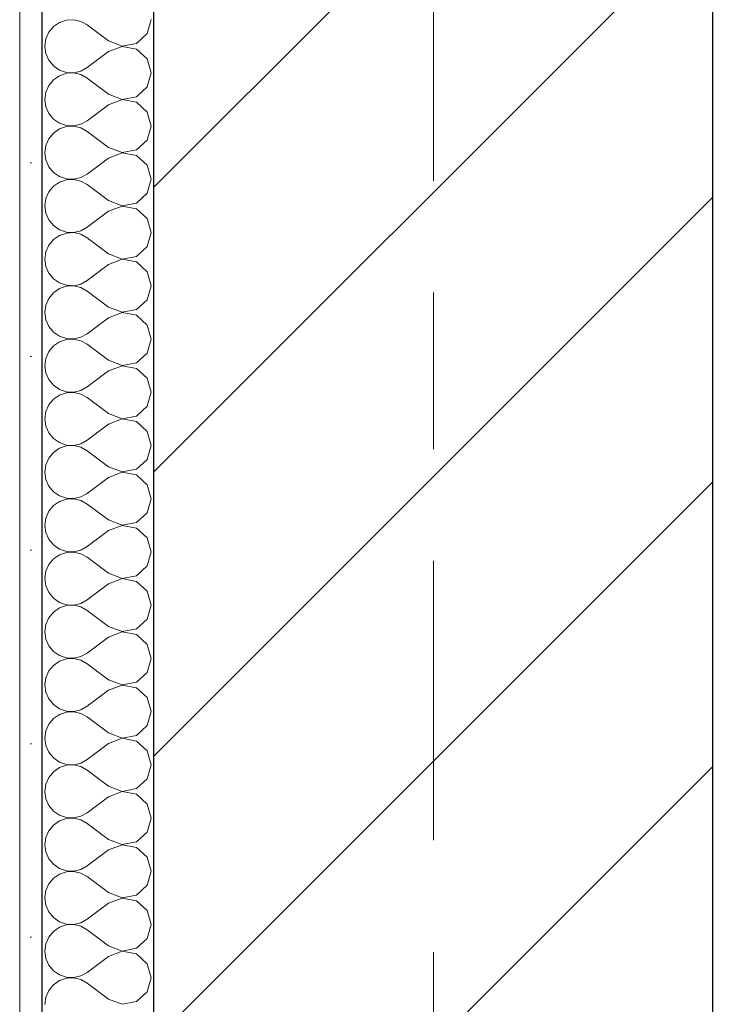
# Model space of a CAD drawing. Header units: millimetres. Extents: x -52968 to 399385, y -141133 to 110561.
# Tile 7 of 146: x 64920 to 65231, y -118286 to -117845. Entities that reach past the tile are written whole.
import ezdxf

# ---------------------------------------------------------------- set-up
doc = ezdxf.new("R2010")
doc.units = ezdxf.units.MM
doc.linetypes.add('SIM-Wegliniec-21.07.2025-Parter$0$Przerywana podwójnie', pattern=[295, 125, -50, 70.00000000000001, -50])
doc.layers.add('_xref', color=250, linetype='Continuous')
for name, color, linetype, lineweight in [('SIM-Wegliniec-21.07.2025-Parter$0$Nowe_A-Balkony_Nr_pióra__89', 250, 'Continuous', 0), ('SIM-Wegliniec-21.07.2025-Parter$0$Nowe_A-Osi_Nr_pióra__20', 250, 'Continuous', 0), ('SIM-Wegliniec-21.07.2025-Parter$0$Nowe_A-Ściany-Wewnętrzne', 250, 'Continuous', 0), ('SIM-Wegliniec-21.07.2025-Parter$0$Nowe_A-Ściany-Wewnętrzne_Nr_pióra__174', 250, 'Continuous', 0), ('SIM-Wegliniec-21.07.2025-Parter$0$Nowe_A-Ściany-Wewnętrzne_Nr_pióra__27', 250, 'Continuous', 0), ('SIM-Wegliniec-21.07.2025-Parter$0$Nowe_A-Ściany-Wewnętrzne_Nr_pióra__47', 250, 'Continuous', 0)]:
    doc.layers.add(name, color=color, linetype=linetype, lineweight=lineweight)

# ---------------------------------------------------------------- blocks, each defined once
blk = doc.blocks.new('SIM-Wegliniec-21.07.2025-Parter')
at = {"layer": 'SIM-Wegliniec-21.07.2025-Parter$0$Nowe_A-Ściany-Wewnętrzne', "linetype": 'Continuous', "lineweight": 0}
h = blk.add_hatch(dxfattribs=at)
h.set_pattern_fill('Tynk', color=256, style=0, pattern_type=2)
h.set_pattern_definition([(0, (0, 0), (0, 86.60254037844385), [0, -50]), (0, (25, 43.30126941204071), (0, 86.60254037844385), [0, -50])])
h.paths.add_polyline_path([(64930.07224493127, -118877.5979270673), (64930.07224493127, -117377.597843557), (64920.07224493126, -117377.597843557), (64920.07224493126, -118877.5979270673)])
h = blk.add_hatch(dxfattribs=at)
h.set_pattern_fill('Bloczki_ceramiczne', color=256, style=0, pattern_type=2)
h.set_pattern_definition([(45, (0, 0), (-63.63960862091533, 63.63960862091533), [])])
h.paths.add_polyline_path([(65230.07224493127, -118877.5979270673), (65230.07224493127, -117377.597843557), (64980.07224493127, -117377.597843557), (64980.07224493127, -118877.5979270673)])
at = {"layer": 'SIM-Wegliniec-21.07.2025-Parter$0$Nowe_A-Balkony_Nr_pióra__89', "linetype": 'Continuous', "lineweight": 13, "flags": 128}
blk.add_lwpolyline([(91030.07224493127, -117167.597843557), (91030.07224493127, -118877.597758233), (64980.07224493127, -118877.597758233), (64980.07224493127, -117167.597843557)], close=True, dxfattribs=at)
at = {"layer": 'SIM-Wegliniec-21.07.2025-Parter$0$Nowe_A-Osi_Nr_pióra__20', "linetype": 'SIM-Wegliniec-21.07.2025-Parter$0$Przerywana podwójnie', "lineweight": 13}
blk.add_line((65105.07224493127, -117792.2965376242), (65105.07224493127, -118792.2965376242), dxfattribs=at)
at = {"layer": 'SIM-Wegliniec-21.07.2025-Parter$0$Nowe_A-Ściany-Wewnętrzne_Nr_pióra__174', "linetype": 'Continuous', "lineweight": 5}
for p, q in [((64944.23659725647, -117845.2861986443), (64940.9558771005, -117845.4453294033)), ((64947.4359329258, -117846.0296356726), (64944.23659725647, -117845.2861986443)), ((64977.10380217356, -117851.4967989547), (64978.88176874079, -117845.238095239)), ((64935.1364243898, -117848.3550557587), (64933.04068768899, -117850.884153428)), ((64937.84351165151, -117846.4949143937), (64935.1364243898, -117848.3550557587)), ((64940.9558771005, -117845.4453294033), (64937.84351165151, -117846.4949143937)), ((64950.31034016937, -117847.6190476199), (64947.4359329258, -117846.0296356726)), ((64959.83414969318, -117854.7619047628), (64950.31034016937, -117847.6190476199)), ((64931.71583591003, -117853.8896841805), (64931.26272112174, -117857.1428571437)), ((64933.04068768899, -117850.884153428), (64931.71583591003, -117853.8896841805)), ((64972.30097821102, -117855.886037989), (64977.10380217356, -117851.4967989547)), ((64931.26272112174, -117857.1428571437), (64931.71583591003, -117860.396030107)), ((64959.83414969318, -117854.7619047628), (64965.90789260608, -117857.0947537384)), ((64965.90789260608, -117857.1909605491), (64959.83414969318, -117859.5238095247)), ((64965.90789260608, -117857.0947537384), (64972.30097821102, -117855.886037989)), ((64972.30097821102, -117858.3996762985), (64965.90789260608, -117857.1909605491)), ((64977.10380217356, -117862.7889153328), (64972.30097821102, -117858.3996762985)), ((64931.71583591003, -117860.396030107), (64933.04068768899, -117863.4015608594)), ((64959.83414969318, -117859.5238095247), (64950.31034016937, -117866.6666666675)), ((64978.88176874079, -117869.0476190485), (64977.10380217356, -117862.7889153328)), ((64933.04068768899, -117863.4015608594), (64935.1364243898, -117865.9306585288)), ((64935.1364243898, -117865.9306585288), (64937.84351165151, -117867.7907998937)), ((64947.4359329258, -117868.2560786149), (64950.31034016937, -117866.6666666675)), ((64937.84351165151, -117870.3044382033), (64935.1364243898, -117872.1645795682)), ((64937.84351165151, -117867.7907998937), (64940.9558771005, -117868.8403848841)), ((64940.9558771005, -117869.2548532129), (64937.84351165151, -117870.3044382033)), ((64940.9558771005, -117868.8403848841), (64944.23659725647, -117868.9995156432)), ((64944.23659725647, -117869.0957224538), (64940.9558771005, -117869.2548532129)), ((64944.23659725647, -117868.9995156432), (64947.4359329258, -117868.2560786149)), ((64947.4359329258, -117869.8391594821), (64944.23659725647, -117869.0957224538)), ((64950.31034016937, -117871.4285714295), (64947.4359329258, -117869.8391594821)), ((64959.83414969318, -117878.5714285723), (64950.31034016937, -117871.4285714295)), ((64977.10380217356, -117875.3063227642), (64978.88176874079, -117869.0476190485)), ((64933.04068768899, -117874.6936772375), (64931.71583591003, -117877.69920799)), ((64935.1364243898, -117872.1645795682), (64933.04068768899, -117874.6936772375)), ((64972.30097821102, -117879.6955617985), (64977.10380217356, -117875.3063227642)), ((64931.71583591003, -117877.69920799), (64931.26272112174, -117880.9523809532)), ((64959.83414969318, -117878.5714285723), (64965.90789260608, -117880.9042775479)), ((64965.90789260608, -117880.9042775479), (64972.30097821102, -117879.6955617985)), ((64931.26272112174, -117880.9523809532), (64931.71583591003, -117884.2055539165)), ((64931.71583591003, -117884.2055539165), (64933.04068768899, -117887.2110846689)), ((64959.83414969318, -117883.3333333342), (64950.31034016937, -117890.4761904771)), ((64965.90789260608, -117881.0004843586), (64959.83414969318, -117883.3333333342)), ((64972.30097821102, -117882.209200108), (64965.90789260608, -117881.0004843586)), ((64977.10380217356, -117886.5984391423), (64972.30097821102, -117882.209200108)), ((64933.04068768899, -117887.2110846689), (64935.1364243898, -117889.7401823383)), ((64978.88176874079, -117892.857142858), (64977.10380217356, -117886.5984391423)), ((64935.1364243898, -117889.7401823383), (64937.84351165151, -117891.6003237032)), ((64937.84351165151, -117891.6003237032), (64940.9558771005, -117892.6499086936)), ((64940.9558771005, -117893.0643770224), (64937.84351165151, -117894.1139620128)), ((64940.9558771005, -117892.6499086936), (64944.23659725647, -117892.8090394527)), ((64944.23659725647, -117892.9052462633), (64940.9558771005, -117893.0643770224)), ((64944.23659725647, -117892.8090394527), (64947.4359329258, -117892.0656024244)), ((64947.4359329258, -117893.6486832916), (64944.23659725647, -117892.9052462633)), ((64947.4359329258, -117892.0656024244), (64950.31034016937, -117890.4761904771)), ((64950.31034016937, -117895.238095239), (64947.4359329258, -117893.6486832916)), ((64977.10380217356, -117899.1158465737), (64978.88176874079, -117892.857142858)), ((64935.1364243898, -117895.9741033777), (64933.04068768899, -117898.5032010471)), ((64937.84351165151, -117894.1139620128), (64935.1364243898, -117895.9741033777)), ((64959.83414969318, -117902.3809523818), (64950.31034016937, -117895.238095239)), ((64931.71583591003, -117901.5087317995), (64931.26272112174, -117904.7619047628)), ((64933.04068768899, -117898.5032010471), (64931.71583591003, -117901.5087317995)), ((64959.83414969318, -117902.3809523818), (64965.90789260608, -117904.7138013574)), ((64972.30097821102, -117903.505085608), (64977.10380217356, -117899.1158465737)), ((64931.26272112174, -117904.7619047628), (64931.71583591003, -117908.015077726)), ((64965.90789260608, -117904.8100081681), (64959.83414969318, -117907.1428571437)), ((64965.90789260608, -117904.7138013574), (64972.30097821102, -117903.505085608)), ((64972.30097821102, -117906.0187239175), (64965.90789260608, -117904.8100081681)), ((64977.10380217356, -117910.4079629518), (64972.30097821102, -117906.0187239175)), ((64931.71583591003, -117908.015077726), (64933.04068768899, -117911.0206084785)), ((64933.04068768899, -117911.0206084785), (64935.1364243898, -117913.5497061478)), ((64959.83414969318, -117907.1428571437), (64950.31034016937, -117914.2857142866)), ((64978.88176874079, -117916.6666666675), (64977.10380217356, -117910.4079629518)), ((64935.1364243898, -117913.5497061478), (64937.84351165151, -117915.4098475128)), ((64937.84351165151, -117915.4098475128), (64940.9558771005, -117916.4594325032)), ((64947.4359329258, -117915.8751262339), (64950.31034016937, -117914.2857142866)), ((64935.1364243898, -117919.7836271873), (64933.04068768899, -117922.3127248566)), ((64937.84351165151, -117917.9234858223), (64935.1364243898, -117919.7836271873)), ((64940.9558771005, -117916.8739008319), (64937.84351165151, -117917.9234858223)), ((64940.9558771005, -117916.4594325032), (64944.23659725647, -117916.6185632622)), ((64944.23659725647, -117916.7147700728), (64940.9558771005, -117916.8739008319)), ((64944.23659725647, -117916.6185632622), (64947.4359329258, -117915.8751262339)), ((64947.4359329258, -117917.4582071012), (64944.23659725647, -117916.7147700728)), ((64950.31034016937, -117919.0476190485), (64947.4359329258, -117917.4582071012)), ((64959.83414969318, -117926.1904761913), (64950.31034016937, -117919.0476190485)), ((64977.10380217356, -117922.9253703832), (64978.88176874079, -117916.6666666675)), ((64933.04068768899, -117922.3127248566), (64931.71583591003, -117925.318255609)), ((64972.30097821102, -117927.3146094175), (64977.10380217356, -117922.9253703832)), ((64931.71583591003, -117925.318255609), (64931.26272112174, -117928.5714285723)), ((64931.26272112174, -117928.5714285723), (64931.71583591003, -117931.8246015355)), ((64959.83414969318, -117926.1904761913), (64965.90789260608, -117928.523325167)), ((64965.90789260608, -117928.6195319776), (64959.83414969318, -117930.9523809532)), ((64965.90789260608, -117928.523325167), (64972.30097821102, -117927.3146094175)), ((64972.30097821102, -117929.828247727), (64965.90789260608, -117928.6195319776)), ((64931.71583591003, -117931.8246015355), (64933.04068768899, -117934.830132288)), ((64959.83414969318, -117930.9523809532), (64950.31034016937, -117938.0952380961)), ((64977.10380217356, -117934.2174867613), (64972.30097821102, -117929.828247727)), ((64933.04068768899, -117934.830132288), (64935.1364243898, -117937.3592299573)), ((64935.1364243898, -117937.3592299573), (64937.84351165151, -117939.2193713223)), ((64978.88176874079, -117940.476190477), (64977.10380217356, -117934.2174867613)), ((64937.84351165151, -117941.7330096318), (64935.1364243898, -117943.5931509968)), ((64937.84351165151, -117939.2193713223), (64940.9558771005, -117940.2689563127)), ((64940.9558771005, -117940.6834246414), (64937.84351165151, -117941.7330096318)), ((64940.9558771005, -117940.2689563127), (64944.23659725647, -117940.4280870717)), ((64944.23659725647, -117940.5242938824), (64940.9558771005, -117940.6834246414)), ((64944.23659725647, -117940.4280870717), (64947.4359329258, -117939.6846500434)), ((64947.4359329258, -117941.2677309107), (64944.23659725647, -117940.5242938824)), ((64947.4359329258, -117939.6846500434), (64950.31034016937, -117938.0952380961)), ((64950.31034016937, -117942.857142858), (64947.4359329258, -117941.2677309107)), ((64977.10380217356, -117946.7348941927), (64978.88176874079, -117940.476190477)), ((64933.04068768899, -117946.1222486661), (64931.71583591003, -117949.1277794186)), ((64935.1364243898, -117943.5931509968), (64933.04068768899, -117946.1222486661)), ((64959.83414969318, -117950.0000000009), (64950.31034016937, -117942.857142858)), ((64931.71583591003, -117949.1277794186), (64931.26272112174, -117952.3809523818)), ((64959.83414969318, -117950.0000000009), (64965.90789260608, -117952.3328489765)), ((64972.30097821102, -117951.124133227), (64977.10380217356, -117946.7348941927)), ((64931.26272112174, -117952.3809523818), (64931.71583591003, -117955.634125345)), ((64959.83414969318, -117954.7619047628), (64950.31034016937, -117961.9047619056)), ((64965.90789260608, -117952.4290557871), (64959.83414969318, -117954.7619047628)), ((64965.90789260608, -117952.3328489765), (64972.30097821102, -117951.124133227)), ((64972.30097821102, -117953.6377715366), (64965.90789260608, -117952.4290557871)), ((64977.10380217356, -117958.0270105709), (64972.30097821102, -117953.6377715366)), ((64931.71583591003, -117955.634125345), (64933.04068768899, -117958.6396560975)), ((64933.04068768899, -117958.6396560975), (64935.1364243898, -117961.1687537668)), ((64978.88176874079, -117964.2857142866), (64977.10380217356, -117958.0270105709)), ((64935.1364243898, -117961.1687537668), (64937.84351165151, -117963.0288951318)), ((64937.84351165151, -117963.0288951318), (64940.9558771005, -117964.0784801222)), ((64940.9558771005, -117964.0784801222), (64944.23659725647, -117964.2376108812)), ((64944.23659725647, -117964.2376108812), (64947.4359329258, -117963.4941738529)), ((64947.4359329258, -117963.4941738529), (64950.31034016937, -117961.9047619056)), ((64935.1364243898, -117967.4026748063), (64933.04068768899, -117969.9317724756)), ((64937.84351165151, -117965.5425334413), (64935.1364243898, -117967.4026748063)), ((64940.9558771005, -117964.4929484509), (64937.84351165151, -117965.5425334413)), ((64944.23659725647, -117964.3338176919), (64940.9558771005, -117964.4929484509)), ((64947.4359329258, -117965.0772547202), (64944.23659725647, -117964.3338176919)), ((64950.31034016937, -117966.6666666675), (64947.4359329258, -117965.0772547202)), ((64959.83414969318, -117973.8095238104), (64950.31034016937, -117966.6666666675)), ((64977.10380217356, -117970.5444180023), (64978.88176874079, -117964.2857142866)), ((64931.71583591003, -117972.9373032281), (64931.26272112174, -117976.1904761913)), ((64933.04068768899, -117969.9317724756), (64931.71583591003, -117972.9373032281)), ((64972.30097821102, -117974.9336570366), (64977.10380217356, -117970.5444180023)), ((64931.26272112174, -117976.1904761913), (64931.71583591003, -117979.4436491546)), ((64959.83414969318, -117973.8095238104), (64965.90789260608, -117976.142372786)), ((64965.90789260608, -117976.2385795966), (64959.83414969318, -117978.5714285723)), ((64965.90789260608, -117976.142372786), (64972.30097821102, -117974.9336570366)), ((64972.30097821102, -117977.4472953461), (64965.90789260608, -117976.2385795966)), ((64977.10380217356, -117981.8365343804), (64972.30097821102, -117977.4472953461)), ((64931.71583591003, -117979.4436491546), (64933.04068768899, -117982.449179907)), ((64959.83414969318, -117978.5714285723), (64950.31034016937, -117985.7142857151)), ((64978.88176874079, -117988.0952380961), (64977.10380217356, -117981.8365343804)), ((64933.04068768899, -117982.449179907), (64935.1364243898, -117984.9782775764)), ((64935.1364243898, -117984.9782775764), (64937.84351165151, -117986.8384189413)), ((64947.4359329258, -117987.3036976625), (64950.31034016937, -117985.7142857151)), ((64937.84351165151, -117989.3520572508), (64935.1364243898, -117991.2121986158)), ((64937.84351165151, -117986.8384189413), (64940.9558771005, -117987.8880039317)), ((64940.9558771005, -117988.3024722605), (64937.84351165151, -117989.3520572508)), ((64940.9558771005, -117987.8880039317), (64944.23659725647, -117988.0471346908)), ((64944.23659725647, -117988.1433415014), (64940.9558771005, -117988.3024722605)), ((64944.23659725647, -117988.0471346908), (64947.4359329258, -117987.3036976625)), ((64947.4359329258, -117988.8867785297), (64944.23659725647, -117988.1433415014)), ((64950.31034016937, -117990.476190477), (64947.4359329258, -117988.8867785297)), ((64959.83414969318, -117997.6190476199), (64950.31034016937, -117990.476190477)), ((64977.10380217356, -117994.3539418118), (64978.88176874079, -117988.0952380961)), ((64933.04068768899, -117993.7412962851), (64931.71583591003, -117996.7468270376)), ((64935.1364243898, -117991.2121986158), (64933.04068768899, -117993.7412962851)), ((64972.30097821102, -117998.7431808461), (64977.10380217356, -117994.3539418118)), ((64931.71583591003, -117996.7468270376), (64931.26272112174, -118000.0000000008)), ((64959.83414969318, -117997.6190476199), (64965.90789260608, -117999.9518965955)), ((64965.90789260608, -117999.9518965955), (64972.30097821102, -117998.7431808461)), ((64931.26272112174, -118000.0000000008), (64931.71583591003, -118003.2531729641)), ((64931.71583591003, -118003.2531729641), (64933.04068768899, -118006.2587037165)), ((64959.83414969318, -118002.3809523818), (64950.31034016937, -118009.5238095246)), ((64965.90789260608, -118000.0481034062), (64959.83414969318, -118002.3809523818)), ((64972.30097821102, -118001.2568191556), (64965.90789260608, -118000.0481034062)), ((64977.10380217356, -118005.6460581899), (64972.30097821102, -118001.2568191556)), ((64933.04068768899, -118006.2587037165), (64935.1364243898, -118008.7878013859)), ((64978.88176874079, -118011.9047619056), (64977.10380217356, -118005.6460581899)), ((64935.1364243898, -118008.7878013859), (64937.84351165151, -118010.6479427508)), ((64937.84351165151, -118010.6479427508), (64940.9558771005, -118011.6975277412)), ((64940.9558771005, -118012.11199607), (64937.84351165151, -118013.1615810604)), ((64940.9558771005, -118011.6975277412), (64944.23659725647, -118011.8566585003)), ((64944.23659725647, -118011.9528653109), (64940.9558771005, -118012.11199607)), ((64944.23659725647, -118011.8566585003), (64947.4359329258, -118011.113221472)), ((64947.4359329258, -118012.6963023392), (64944.23659725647, -118011.9528653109)), ((64947.4359329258, -118011.113221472), (64950.31034016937, -118009.5238095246)), ((64950.31034016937, -118014.2857142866), (64947.4359329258, -118012.6963023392)), ((64977.10380217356, -118018.1634656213), (64978.88176874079, -118011.9047619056)), ((64935.1364243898, -118015.0217224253), (64933.04068768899, -118017.5508200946)), ((64937.84351165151, -118013.1615810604), (64935.1364243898, -118015.0217224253)), ((64959.83414969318, -118021.4285714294), (64950.31034016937, -118014.2857142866)), ((64931.71583591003, -118020.5563508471), (64931.26272112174, -118023.8095238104)), ((64933.04068768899, -118017.5508200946), (64931.71583591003, -118020.5563508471)), ((64959.83414969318, -118021.4285714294), (64965.90789260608, -118023.761420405)), ((64972.30097821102, -118022.5527046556), (64977.10380217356, -118018.1634656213)), ((64931.26272112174, -118023.8095238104), (64931.71583591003, -118027.0626967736)), ((64965.90789260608, -118023.8576272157), (64959.83414969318, -118026.1904761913)), ((64965.90789260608, -118023.761420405), (64972.30097821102, -118022.5527046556)), ((64972.30097821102, -118025.0663429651), (64965.90789260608, -118023.8576272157)), ((64977.10380217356, -118029.4555819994), (64972.30097821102, -118025.0663429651)), ((64931.71583591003, -118027.0626967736), (64933.04068768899, -118030.0682275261)), ((64933.04068768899, -118030.0682275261), (64935.1364243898, -118032.5973251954)), ((64959.83414969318, -118026.1904761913), (64950.31034016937, -118033.3333333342)), ((64978.88176874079, -118035.7142857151), (64977.10380217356, -118029.4555819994)), ((64935.1364243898, -118032.5973251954), (64937.84351165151, -118034.4574665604)), ((64937.84351165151, -118034.4574665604), (64940.9558771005, -118035.5070515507)), ((64947.4359329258, -118034.9227452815), (64950.31034016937, -118033.3333333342)), ((64935.1364243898, -118038.8312462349), (64933.04068768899, -118041.3603439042)), ((64937.84351165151, -118036.9711048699), (64935.1364243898, -118038.8312462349)), ((64940.9558771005, -118035.9215198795), (64937.84351165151, -118036.9711048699)), ((64940.9558771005, -118035.5070515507), (64944.23659725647, -118035.6661823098)), ((64944.23659725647, -118035.7623891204), (64940.9558771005, -118035.9215198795)), ((64944.23659725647, -118035.6661823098), (64947.4359329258, -118034.9227452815)), ((64947.4359329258, -118036.5058261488), (64944.23659725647, -118035.7623891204)), ((64950.31034016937, -118038.0952380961), (64947.4359329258, -118036.5058261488)), ((64959.83414969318, -118045.2380952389), (64950.31034016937, -118038.0952380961)), ((64977.10380217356, -118041.9729894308), (64978.88176874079, -118035.7142857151)), ((64933.04068768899, -118041.3603439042), (64931.71583591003, -118044.3658746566)), ((64972.30097821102, -118046.3622284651), (64977.10380217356, -118041.9729894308)), ((64931.71583591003, -118044.3658746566), (64931.26272112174, -118047.6190476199)), ((64931.26272112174, -118047.6190476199), (64931.71583591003, -118050.8722205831)), ((64959.83414969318, -118045.2380952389), (64965.90789260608, -118047.5709442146)), ((64965.90789260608, -118047.6671510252), (64959.83414969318, -118050.0000000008)), ((64965.90789260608, -118047.5709442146), (64972.30097821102, -118046.3622284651)), ((64972.30097821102, -118048.8758667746), (64965.90789260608, -118047.6671510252)), ((64931.71583591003, -118050.8722205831), (64933.04068768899, -118053.8777513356)), ((64959.83414969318, -118050.0000000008), (64950.31034016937, -118057.1428571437)), ((64977.10380217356, -118053.2651058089), (64972.30097821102, -118048.8758667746)), ((64933.04068768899, -118053.8777513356), (64935.1364243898, -118056.4068490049)), ((64935.1364243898, -118056.4068490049), (64937.84351165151, -118058.2669903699)), ((64978.88176874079, -118059.5238095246), (64977.10380217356, -118053.2651058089)), ((64937.84351165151, -118060.7806286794), (64935.1364243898, -118062.6407700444)), ((64937.84351165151, -118058.2669903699), (64940.9558771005, -118059.3165753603)), ((64940.9558771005, -118059.731043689), (64937.84351165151, -118060.7806286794)), ((64940.9558771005, -118059.3165753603), (64944.23659725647, -118059.4757061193)), ((64944.23659725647, -118059.57191293), (64940.9558771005, -118059.731043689)), ((64944.23659725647, -118059.4757061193), (64947.4359329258, -118058.732269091)), ((64947.4359329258, -118060.3153499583), (64944.23659725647, -118059.57191293)), ((64947.4359329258, -118058.732269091), (64950.31034016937, -118057.1428571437)), ((64950.31034016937, -118061.9047619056), (64947.4359329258, -118060.3153499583)), ((64977.10380217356, -118065.7825132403), (64978.88176874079, -118059.5238095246)), ((64933.04068768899, -118065.1698677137), (64931.71583591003, -118068.1753984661)), ((64935.1364243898, -118062.6407700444), (64933.04068768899, -118065.1698677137)), ((64959.83414969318, -118069.0476190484), (64950.31034016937, -118061.9047619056)), ((64931.71583591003, -118068.1753984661), (64931.26272112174, -118071.4285714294)), ((64959.83414969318, -118069.0476190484), (64965.90789260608, -118071.3804680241)), ((64972.30097821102, -118070.1717522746), (64977.10380217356, -118065.7825132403)), ((64931.26272112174, -118071.4285714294), (64931.71583591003, -118074.6817443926)), ((64959.83414969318, -118073.8095238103), (64950.31034016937, -118080.9523809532)), ((64965.90789260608, -118071.4766748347), (64959.83414969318, -118073.8095238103)), ((64965.90789260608, -118071.3804680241), (64972.30097821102, -118070.1717522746)), ((64972.30097821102, -118072.6853905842), (64965.90789260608, -118071.4766748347)), ((64977.10380217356, -118077.0746296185), (64972.30097821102, -118072.6853905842)), ((64931.71583591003, -118074.6817443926), (64933.04068768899, -118077.6872751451)), ((64933.04068768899, -118077.6872751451), (64935.1364243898, -118080.2163728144)), ((64978.88176874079, -118083.3333333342), (64977.10380217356, -118077.0746296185)), ((64935.1364243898, -118080.2163728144), (64937.84351165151, -118082.0765141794)), ((64937.84351165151, -118082.0765141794), (64940.9558771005, -118083.1260991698)), ((64940.9558771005, -118083.1260991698), (64944.23659725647, -118083.2852299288)), ((64944.23659725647, -118083.2852299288), (64947.4359329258, -118082.5417929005)), ((64947.4359329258, -118082.5417929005), (64950.31034016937, -118080.9523809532)), ((64935.1364243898, -118086.4502938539), (64933.04068768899, -118088.9793915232)), ((64937.84351165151, -118084.5901524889), (64935.1364243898, -118086.4502938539)), ((64940.9558771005, -118083.5405674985), (64937.84351165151, -118084.5901524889)), ((64944.23659725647, -118083.3814367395), (64940.9558771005, -118083.5405674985)), ((64947.4359329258, -118084.1248737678), (64944.23659725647, -118083.3814367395)), ((64950.31034016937, -118085.7142857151), (64947.4359329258, -118084.1248737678)), ((64959.83414969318, -118092.857142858), (64950.31034016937, -118085.7142857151)), ((64977.10380217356, -118089.5920370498), (64978.88176874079, -118083.3333333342)), ((64933.04068768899, -118088.9793915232), (64931.71583591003, -118091.9849222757)), ((64972.30097821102, -118093.9812760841), (64977.10380217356, -118089.5920370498)), ((64931.71583591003, -118091.9849222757), (64931.26272112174, -118095.2380952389)), ((64931.26272112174, -118095.2380952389), (64931.71583591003, -118098.4912682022)), ((64959.83414969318, -118092.857142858), (64965.90789260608, -118095.1899918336)), ((64965.90789260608, -118095.2861986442), (64959.83414969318, -118097.6190476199)), ((64965.90789260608, -118095.1899918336), (64972.30097821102, -118093.9812760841)), ((64972.30097821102, -118096.4949143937), (64965.90789260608, -118095.2861986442)), ((64931.71583591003, -118098.4912682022), (64933.04068768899, -118101.4967989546)), ((64959.83414969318, -118097.6190476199), (64950.31034016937, -118104.7619047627)), ((64977.10380217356, -118100.884153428), (64972.30097821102, -118096.4949143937)), ((64933.04068768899, -118101.4967989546), (64935.1364243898, -118104.0258966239)), ((64935.1364243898, -118104.0258966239), (64937.84351165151, -118105.8860379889)), ((64947.4359329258, -118106.35131671), (64950.31034016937, -118104.7619047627)), ((64978.88176874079, -118107.1428571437), (64977.10380217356, -118100.884153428)), ((64937.84351165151, -118108.3996762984), (64935.1364243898, -118110.2598176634)), ((64937.84351165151, -118105.8860379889), (64940.9558771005, -118106.9356229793)), ((64940.9558771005, -118107.350091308), (64937.84351165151, -118108.3996762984)), ((64940.9558771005, -118106.9356229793), (64944.23659725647, -118107.0947537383)), ((64944.23659725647, -118107.190960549), (64940.9558771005, -118107.350091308)), ((64944.23659725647, -118107.0947537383), (64947.4359329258, -118106.35131671)), ((64947.4359329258, -118107.9343975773), (64944.23659725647, -118107.190960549)), ((64950.31034016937, -118109.5238095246), (64947.4359329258, -118107.9343975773)), ((64959.83414969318, -118116.6666666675), (64950.31034016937, -118109.5238095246)), ((64977.10380217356, -118113.4015608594), (64978.88176874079, -118107.1428571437)), ((64933.04068768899, -118112.7889153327), (64931.71583591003, -118115.7944460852)), ((64935.1364243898, -118110.2598176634), (64933.04068768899, -118112.7889153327)), ((64972.30097821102, -118117.7907998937), (64977.10380217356, -118113.4015608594)), ((64931.71583591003, -118115.7944460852), (64931.26272112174, -118119.0476190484)), ((64959.83414969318, -118116.6666666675), (64965.90789260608, -118118.9995156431)), ((64965.90789260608, -118118.9995156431), (64972.30097821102, -118117.7907998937)), ((64931.26272112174, -118119.0476190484), (64931.71583591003, -118122.3007920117)), ((64931.71583591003, -118122.3007920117), (64933.04068768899, -118125.3063227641)), ((64959.83414969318, -118121.4285714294), (64950.31034016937, -118128.5714285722)), ((64965.90789260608, -118119.0957224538), (64959.83414969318, -118121.4285714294)), ((64972.30097821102, -118120.3044382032), (64965.90789260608, -118119.0957224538)), ((64977.10380217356, -118124.6936772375), (64972.30097821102, -118120.3044382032)), ((64933.04068768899, -118125.3063227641), (64935.1364243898, -118127.8354204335)), ((64978.88176874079, -118130.9523809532), (64977.10380217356, -118124.6936772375)), ((64935.1364243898, -118127.8354204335), (64937.84351165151, -118129.6955617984)), ((64937.84351165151, -118129.6955617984), (64940.9558771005, -118130.7451467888)), ((64940.9558771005, -118131.1596151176), (64937.84351165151, -118132.209200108)), ((64940.9558771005, -118130.7451467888), (64944.23659725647, -118130.9042775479)), ((64944.23659725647, -118131.0004843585), (64940.9558771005, -118131.1596151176)), ((64944.23659725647, -118130.9042775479), (64947.4359329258, -118130.1608405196)), ((64947.4359329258, -118131.7439213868), (64944.23659725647, -118131.0004843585)), ((64947.4359329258, -118130.1608405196), (64950.31034016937, -118128.5714285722)), ((64977.10380217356, -118137.2110846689), (64978.88176874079, -118130.9523809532)), ((64935.1364243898, -118134.0693414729), (64933.04068768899, -118136.5984391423)), ((64937.84351165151, -118132.209200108), (64935.1364243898, -118134.0693414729)), ((64950.31034016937, -118133.3333333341), (64947.4359329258, -118131.7439213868)), ((64959.83414969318, -118140.476190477), (64950.31034016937, -118133.3333333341)), ((64931.71583591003, -118139.6039698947), (64931.26272112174, -118142.8571428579)), ((64933.04068768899, -118136.5984391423), (64931.71583591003, -118139.6039698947)), ((64972.30097821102, -118141.6003237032), (64977.10380217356, -118137.2110846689)), ((64931.26272112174, -118142.8571428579), (64931.71583591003, -118146.1103158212)), ((64959.83414969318, -118140.476190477), (64965.90789260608, -118142.8090394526)), ((64965.90789260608, -118142.9052462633), (64959.83414969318, -118145.2380952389)), ((64965.90789260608, -118142.8090394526), (64972.30097821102, -118141.6003237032)), ((64972.30097821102, -118144.1139620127), (64965.90789260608, -118142.9052462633)), ((64977.10380217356, -118148.503201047), (64972.30097821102, -118144.1139620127)), ((64931.71583591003, -118146.1103158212), (64933.04068768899, -118149.1158465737)), ((64933.04068768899, -118149.1158465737), (64935.1364243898, -118151.644944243)), ((64959.83414969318, -118145.2380952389), (64950.31034016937, -118152.3809523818)), ((64978.88176874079, -118154.7619047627), (64977.10380217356, -118148.503201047)), ((64935.1364243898, -118151.644944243), (64937.84351165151, -118153.5050856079)), ((64937.84351165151, -118153.5050856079), (64940.9558771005, -118154.5546705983)), ((64947.4359329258, -118153.9703643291), (64950.31034016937, -118152.3809523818)), ((64935.1364243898, -118157.8788652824), (64933.04068768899, -118160.4079629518)), ((64937.84351165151, -118156.0187239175), (64935.1364243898, -118157.8788652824)), ((64940.9558771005, -118154.9691389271), (64937.84351165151, -118156.0187239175)), ((64940.9558771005, -118154.5546705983), (64944.23659725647, -118154.7138013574)), ((64944.23659725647, -118154.810008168), (64940.9558771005, -118154.9691389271)), ((64944.23659725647, -118154.7138013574), (64947.4359329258, -118153.9703643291)), ((64947.4359329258, -118155.5534451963), (64944.23659725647, -118154.810008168)), ((64950.31034016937, -118157.1428571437), (64947.4359329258, -118155.5534451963)), ((64959.83414969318, -118164.2857142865), (64950.31034016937, -118157.1428571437)), ((64977.10380217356, -118161.0206084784), (64978.88176874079, -118154.7619047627)), ((64933.04068768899, -118160.4079629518), (64931.71583591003, -118163.4134937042)), ((64972.30097821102, -118165.4098475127), (64977.10380217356, -118161.0206084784)), ((64931.71583591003, -118163.4134937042), (64931.26272112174, -118166.6666666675)), ((64931.26272112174, -118166.6666666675), (64931.71583591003, -118169.9198396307)), ((64959.83414969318, -118164.2857142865), (64965.90789260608, -118166.6185632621)), ((64965.90789260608, -118166.7147700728), (64959.83414969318, -118169.0476190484)), ((64965.90789260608, -118166.6185632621), (64972.30097821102, -118165.4098475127)), ((64972.30097821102, -118167.9234858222), (64965.90789260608, -118166.7147700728)), ((64931.71583591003, -118169.9198396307), (64933.04068768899, -118172.9253703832)), ((64959.83414969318, -118169.0476190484), (64950.31034016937, -118176.1904761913)), ((64977.10380217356, -118172.3127248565), (64972.30097821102, -118167.9234858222)), ((64933.04068768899, -118172.9253703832), (64935.1364243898, -118175.4544680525)), ((64935.1364243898, -118175.4544680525), (64937.84351165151, -118177.3146094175)), ((64978.88176874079, -118178.5714285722), (64977.10380217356, -118172.3127248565)), ((64937.84351165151, -118179.828247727), (64935.1364243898, -118181.688389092)), ((64937.84351165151, -118177.3146094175), (64940.9558771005, -118178.3641944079)), ((64940.9558771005, -118178.7786627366), (64937.84351165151, -118179.828247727)), ((64940.9558771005, -118178.3641944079), (64944.23659725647, -118178.5233251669)), ((64944.23659725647, -118178.6195319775), (64940.9558771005, -118178.7786627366)), ((64944.23659725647, -118178.5233251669), (64947.4359329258, -118177.7798881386)), ((64947.4359329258, -118179.3629690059), (64944.23659725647, -118178.6195319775)), ((64947.4359329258, -118177.7798881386), (64950.31034016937, -118176.1904761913)), ((64950.31034016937, -118180.9523809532), (64947.4359329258, -118179.3629690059)), ((64977.10380217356, -118184.8301322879), (64978.88176874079, -118178.5714285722)), ((64933.04068768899, -118184.2174867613), (64931.71583591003, -118187.2230175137)), ((64935.1364243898, -118181.688389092), (64933.04068768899, -118184.2174867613)), ((64959.83414969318, -118188.095238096), (64950.31034016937, -118180.9523809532)), ((64931.71583591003, -118187.2230175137), (64931.26272112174, -118190.476190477)), ((64959.83414969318, -118188.095238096), (64965.90789260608, -118190.4280870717)), ((64972.30097821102, -118189.2193713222), (64977.10380217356, -118184.8301322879)), ((64931.26272112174, -118190.476190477), (64931.71583591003, -118193.7293634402)), ((64959.83414969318, -118192.8571428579), (64950.31034016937, -118200.0000000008)), ((64965.90789260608, -118190.5242938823), (64959.83414969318, -118192.8571428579)), ((64965.90789260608, -118190.4280870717), (64972.30097821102, -118189.2193713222)), ((64972.30097821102, -118191.7330096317), (64965.90789260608, -118190.5242938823)), ((64977.10380217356, -118196.122248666), (64972.30097821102, -118191.7330096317)), ((64931.71583591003, -118193.7293634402), (64933.04068768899, -118196.7348941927)), ((64933.04068768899, -118196.7348941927), (64935.1364243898, -118199.263991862)), ((64978.88176874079, -118202.3809523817), (64977.10380217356, -118196.122248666)), ((64935.1364243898, -118199.263991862), (64937.84351165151, -118201.124133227)), ((64937.84351165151, -118201.124133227), (64940.9558771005, -118202.1737182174)), ((64944.23659725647, -118202.3328489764), (64947.4359329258, -118201.5894119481)), ((64947.4359329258, -118201.5894119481), (64950.31034016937, -118200.0000000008)), ((64935.1364243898, -118205.4979129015), (64933.04068768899, -118208.0270105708)), ((64937.84351165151, -118203.6377715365), (64935.1364243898, -118205.4979129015)), ((64940.9558771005, -118202.5881865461), (64937.84351165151, -118203.6377715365)), ((64940.9558771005, -118202.1737182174), (64944.23659725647, -118202.3328489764)), ((64944.23659725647, -118202.4290557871), (64940.9558771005, -118202.5881865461)), ((64947.4359329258, -118203.1724928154), (64944.23659725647, -118202.4290557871)), ((64950.31034016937, -118204.7619047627), (64947.4359329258, -118203.1724928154)), ((64959.83414969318, -118211.9047619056), (64950.31034016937, -118204.7619047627)), ((64977.10380217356, -118208.6396560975), (64978.88176874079, -118202.3809523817)), ((64933.04068768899, -118208.0270105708), (64931.71583591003, -118211.0325413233)), ((64972.30097821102, -118213.0288951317), (64977.10380217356, -118208.6396560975)), ((64931.71583591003, -118211.0325413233), (64931.26272112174, -118214.2857142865)), ((64931.26272112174, -118214.2857142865), (64931.71583591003, -118217.5388872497)), ((64959.83414969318, -118211.9047619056), (64965.90789260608, -118214.2376108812)), ((64965.90789260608, -118214.3338176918), (64959.83414969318, -118216.6666666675)), ((64965.90789260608, -118214.2376108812), (64972.30097821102, -118213.0288951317)), ((64972.30097821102, -118215.5425334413), (64965.90789260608, -118214.3338176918)), ((64931.71583591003, -118217.5388872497), (64933.04068768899, -118220.5444180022)), ((64959.83414969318, -118216.6666666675), (64950.31034016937, -118223.8095238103)), ((64977.10380217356, -118219.9317724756), (64972.30097821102, -118215.5425334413)), ((64933.04068768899, -118220.5444180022), (64935.1364243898, -118223.0735156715)), ((64935.1364243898, -118223.0735156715), (64937.84351165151, -118224.9336570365)), ((64947.4359329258, -118225.3989357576), (64950.31034016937, -118223.8095238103)), ((64978.88176874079, -118226.1904761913), (64977.10380217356, -118219.9317724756)), ((64937.84351165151, -118227.447295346), (64935.1364243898, -118229.307436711)), ((64937.84351165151, -118224.9336570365), (64940.9558771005, -118225.9832420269)), ((64940.9558771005, -118226.3977103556), (64937.84351165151, -118227.447295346)), ((64940.9558771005, -118225.9832420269), (64944.23659725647, -118226.142372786)), ((64944.23659725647, -118226.2385795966), (64940.9558771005, -118226.3977103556)), ((64944.23659725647, -118226.142372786), (64947.4359329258, -118225.3989357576)), ((64947.4359329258, -118226.9820166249), (64944.23659725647, -118226.2385795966)), ((64950.31034016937, -118228.5714285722), (64947.4359329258, -118226.9820166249)), ((64977.10380217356, -118232.449179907), (64978.88176874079, -118226.1904761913)), ((64933.04068768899, -118231.8365343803), (64931.71583591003, -118234.8420651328)), ((64935.1364243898, -118229.307436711), (64933.04068768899, -118231.8365343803)), ((64959.83414969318, -118235.7142857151), (64950.31034016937, -118228.5714285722)), ((64972.30097821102, -118236.8384189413), (64977.10380217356, -118232.449179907)), ((64931.71583591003, -118234.8420651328), (64931.26272112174, -118238.095238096)), ((64959.83414969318, -118235.7142857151), (64965.90789260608, -118238.0471346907)), ((64965.90789260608, -118238.0471346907), (64972.30097821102, -118236.8384189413)), ((64931.26272112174, -118238.095238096), (64931.71583591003, -118241.3484110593)), ((64931.71583591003, -118241.3484110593), (64933.04068768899, -118244.3539418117)), ((64959.83414969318, -118240.476190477), (64950.31034016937, -118247.6190476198)), ((64965.90789260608, -118238.1433415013), (64959.83414969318, -118240.476190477)), ((64972.30097821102, -118239.3520572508), (64965.90789260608, -118238.1433415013)), ((64977.10380217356, -118243.7412962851), (64972.30097821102, -118239.3520572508)), ((64933.04068768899, -118244.3539418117), (64935.1364243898, -118246.8830394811)), ((64978.88176874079, -118250.0000000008), (64977.10380217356, -118243.7412962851)), ((64935.1364243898, -118246.8830394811), (64937.84351165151, -118248.743180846)), ((64937.84351165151, -118248.743180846), (64940.9558771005, -118249.7927658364)), ((64940.9558771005, -118250.2072341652), (64937.84351165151, -118251.2568191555)), ((64940.9558771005, -118249.7927658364), (64944.23659725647, -118249.9518965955)), ((64944.23659725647, -118250.0481034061), (64940.9558771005, -118250.2072341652)), ((64944.23659725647, -118249.9518965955), (64947.4359329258, -118249.2084595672)), ((64947.4359329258, -118250.7915404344), (64944.23659725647, -118250.0481034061)), ((64947.4359329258, -118249.2084595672), (64950.31034016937, -118247.6190476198)), ((64977.10380217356, -118256.2587037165), (64978.88176874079, -118250.0000000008)), ((64935.1364243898, -118253.1169605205), (64933.04068768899, -118255.6460581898)), ((64937.84351165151, -118251.2568191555), (64935.1364243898, -118253.1169605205)), ((64950.31034016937, -118252.3809523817), (64947.4359329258, -118250.7915404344)), ((64959.83414969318, -118259.5238095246), (64950.31034016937, -118252.3809523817)), ((64931.71583591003, -118258.6515889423), (64931.26272112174, -118261.9047619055)), ((64933.04068768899, -118255.6460581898), (64931.71583591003, -118258.6515889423)), ((64972.30097821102, -118260.6479427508), (64977.10380217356, -118256.2587037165)), ((64931.26272112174, -118261.9047619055), (64931.71583591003, -118265.1579348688)), ((64959.83414969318, -118259.5238095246), (64965.90789260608, -118261.8566585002)), ((64965.90789260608, -118261.9528653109), (64959.83414969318, -118264.2857142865)), ((64965.90789260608, -118261.8566585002), (64972.30097821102, -118260.6479427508)), ((64972.30097821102, -118263.1615810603), (64965.90789260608, -118261.9528653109)), ((64977.10380217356, -118267.5508200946), (64972.30097821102, -118263.1615810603)), ((64931.71583591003, -118265.1579348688), (64933.04068768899, -118268.1634656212)), ((64959.83414969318, -118264.2857142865), (64950.31034016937, -118271.4285714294)), ((64978.88176874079, -118273.8095238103), (64977.10380217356, -118267.5508200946)), ((64933.04068768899, -118268.1634656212), (64935.1364243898, -118270.6925632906)), ((64935.1364243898, -118270.6925632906), (64937.84351165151, -118272.5527046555)), ((64937.84351165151, -118272.5527046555), (64940.9558771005, -118273.6022896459)), ((64947.4359329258, -118273.0179833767), (64950.31034016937, -118271.4285714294)), ((64935.1364243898, -118276.92648433), (64933.04068768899, -118279.4555819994)), ((64937.84351165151, -118275.0663429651), (64935.1364243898, -118276.92648433)), ((64940.9558771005, -118274.0167579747), (64937.84351165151, -118275.0663429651)), ((64940.9558771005, -118273.6022896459), (64944.23659725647, -118273.761420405)), ((64944.23659725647, -118273.8576272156), (64940.9558771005, -118274.0167579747)), ((64944.23659725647, -118273.761420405), (64947.4359329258, -118273.0179833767)), ((64947.4359329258, -118274.6010642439), (64944.23659725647, -118273.8576272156)), ((64950.31034016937, -118276.1904761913), (64947.4359329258, -118274.6010642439)), ((64959.83414969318, -118283.3333333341), (64950.31034016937, -118276.1904761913)), ((64977.10380217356, -118280.068227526), (64978.88176874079, -118273.8095238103)), ((64933.04068768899, -118279.4555819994), (64931.71583591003, -118282.4611127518)), ((64972.30097821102, -118284.4574665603), (64977.10380217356, -118280.068227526)), ((64931.71583591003, -118282.4611127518), (64931.26272112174, -118285.7142857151)), ((64959.83414969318, -118283.3333333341), (64965.90789260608, -118285.6661823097)), ((64965.90789260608, -118285.6661823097), (64972.30097821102, -118284.4574665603))]:
    blk.add_line(p, q, dxfattribs=at)
at = {"layer": 'SIM-Wegliniec-21.07.2025-Parter$0$Nowe_A-Ściany-Wewnętrzne_Nr_pióra__27', "linetype": 'Continuous', "lineweight": 25}
for p, q in [((64930.07224493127, -118877.5979270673), (64930.07224493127, -117377.597843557)), ((64980.07224493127, -118877.5979270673), (64980.07224493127, -117377.597843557)), ((65230.07224493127, -118877.5979270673), (65230.07224493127, -117377.597843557))]:
    blk.add_line(p, q, dxfattribs=at)
at = {"layer": 'SIM-Wegliniec-21.07.2025-Parter$0$Nowe_A-Ściany-Wewnętrzne_Nr_pióra__47', "linetype": 'Continuous', "lineweight": 15, "flags": 128}
blk.add_lwpolyline([(64920.07224493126, -117377.597843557), (64920.07224493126, -118877.5979270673)], dxfattribs=at)

msp = doc.modelspace()

# ---------------------------------------------------------------- block references
at = {"layer": '_xref'}
msp.add_blockref('SIM-Wegliniec-21.07.2025-Parter', (0, 0), dxfattribs=at)

doc.saveas('drawing.dxf')
